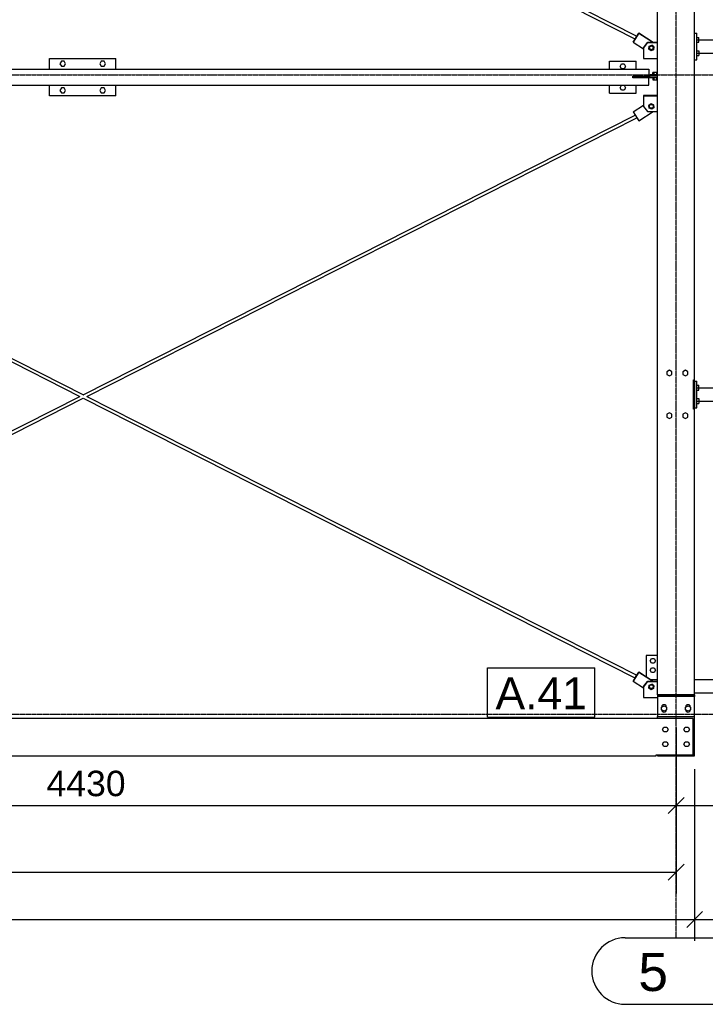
# Model space of a CAD drawing. Header units: millimetres. Extents: x -288865 to 11255, y 102926 to 380857.
# Tile 93 of 142: x -149858 to -147284, y 266223 to 269919. Entities that reach past the tile are written whole.
import ezdxf

# ---------------------------------------------------------------- set-up
doc = ezdxf.new("R2010")
doc.units = ezdxf.units.MM
doc.header["$MEASUREMENT"] = 0
doc.set_wipeout_variables(frame=1)
doc.linetypes.add('DXK_LINE_DOT3', pattern=[5.9187, 2.979, -0.9799, 0.9799, -0.9799])
for name, color, linetype in [('TS_INNE_OBIEKTY', 7, 'Continuous'), ('TS_LINIE_WIDOCZNE', 7, 'Continuous'), ('TS_OPISY', 7, 'Continuous'), ('TS_OPISY_LINIE', 7, 'Continuous'), ('TS_OPISY_RAMKA', 7, 'Continuous'), ('TS_WYMIARY', 7, 'Continuous'), ('TS_WYMIARY_TEKST', 7, 'Continuous')]:
    doc.layers.add(name, color=color, linetype=linetype)
doc.styles.add('ARIAL', font='arial.ttf')

# ---------------------------------------------------------------- blocks, each defined once
blk = doc.blocks.new('Part-65880428-1732 - 1330')
at = {"layer": 'TS_LINIE_WIDOCZNE', "color": 1, "linetype": 'Continuous'}
for p, q in [((50043.2, 52484.9), (50043.2, 52490.9)), ((50043.2, 52490.9), (50070, 52490.9)), ((50070, 52484.9), (50043.2, 52484.9))]:
    blk.add_line(p, q, dxfattribs=at)
blk = doc.blocks.new('Part-65880428-1754 - 1330')
at = {"layer": 'TS_LINIE_WIDOCZNE', "color": 1, "linetype": 'Continuous'}
for p, q in [((50070, 50162.6), (50070, 56085.8)), ((50210, 51345.5), (50210, 56035.8)), ((50206, 51235.5), (50206, 51345.5)), ((50206, 51345.5), (50210, 51345.5)), ((50210, 51235.5), (50206, 51235.5)), ((50210, 50162.6), (50210, 51235.5)), ((50070, 50162.6), (50210, 50162.6))]:
    blk.add_line(p, q, dxfattribs=at)
blk = doc.blocks.new('Part-65880428-1768 - 1330')
at = {"layer": 'TS_LINIE_WIDOCZNE', "color": 1, "linetype": 'Continuous'}
for p, q in [((47787.6, 52511.8), (47787.6, 52551.8)), ((47787.6, 52551.8), (48037.6, 52551.8)), ((48037.6, 52511.8), (48037.6, 52551.8)), ((47787.6, 52411.8), (47787.6, 52451.8)), ((48037.6, 52411.8), (48037.6, 52451.8)), ((48037.6, 52411.8), (47787.6, 52411.8))]:
    blk.add_line(p, q, dxfattribs=at)
blk = doc.blocks.new('Part-65880428-1565 - 1330')
at = {"layer": 'TS_LINIE_WIDOCZNE', "color": 1, "linetype": 'Continuous'}
for p, q in [((46078.7, 52206.7), (46079.5, 52208.3)), ((46079.4, 52208.2), (46078.7, 52206.7)), ((46078.7, 52206.7), (47901.9, 51282.6)), ((46081.3, 52212), (46079.4, 52208.2)), ((46079.5, 52208.3), (46081.5, 52212.1)), ((46081.5, 52212.1), (46083.4, 52215.9)), ((46082.9, 52215.2), (46083.3, 52215.8)), ((46084.1, 52217.4), (46083.3, 52215.8)), ((46083.4, 52215.9), (46084.1, 52217.4)), ((46084.1, 52217.4), (47915, 51289.4)), ((47914.9, 51276), (49986, 50226.2)), ((47928.2, 51282.7), (49992.5, 50236.4))]:
    blk.add_line(p, q, dxfattribs=at)
blk = doc.blocks.new('Bolt-65880428-2146 - 1330')
at = {"layer": 'TS_INNE_OBIEKTY', "color": 1, "linetype": 'Continuous'}
for p, q in [((47982.4, 52540.8), (47977.2, 52531.8)), ((47977.2, 52531.8), (47982.4, 52522.8)), ((47992.8, 52540.8), (47982.4, 52540.8)), ((47982.4, 52522.8), (47992.8, 52522.8)), ((47998, 52531.8), (47992.8, 52540.8)), ((47992.8, 52522.8), (47998, 52531.8)), ((47982.4, 52440.8), (47977.2, 52431.8)), ((47977.2, 52431.8), (47982.4, 52422.8)), ((47992.8, 52440.8), (47982.4, 52440.8)), ((47982.4, 52422.8), (47992.8, 52422.8)), ((47998, 52431.8), (47992.8, 52440.8)), ((47992.8, 52422.8), (47998, 52431.8))]:
    blk.add_line(p, q, dxfattribs=at)
blk = doc.blocks.new('Part-65880428-1585 - 1330')
at = {"layer": 'TS_LINIE_WIDOCZNE', "color": 1, "linetype": 'Continuous'}
for p, q in [((50210, 50066.5), (50205, 50066.5)), ((50210, 50062.5), (50210, 50066.5)), ((50070, 49937.5), (50070, 49933.5)), ((50210, 49933.5), (50210, 49937.5)), ((50070, 49933.5), (50210, 49933.5))]:
    blk.add_line(p, q, dxfattribs=at)
blk = doc.blocks.new('Part-65880428-1575 - 1330')
at = {"layer": 'TS_LINIE_WIDOCZNE', "color": 1, "linetype": 'Continuous'}
for p, q in [((46081.1, 54627.3), (46083, 54631.1)), ((46082.5, 54630.4), (46082.9, 54631)), ((46083.7, 54632.6), (46082.9, 54631)), ((46083, 54631.1), (46083.7, 54632.6)), ((46083.7, 54632.6), (47915, 53696.7)), ((46079, 54623.5), (46078.3, 54621.9)), ((46078.3, 54621.9), (46079.1, 54623.5)), ((46078.3, 54621.9), (47902, 53689.8)), ((46080.9, 54627.2), (46079, 54623.5)), ((46079.1, 54623.5), (46081.1, 54627.3)), ((47915, 53683.2), (49986, 52624.7)), ((47928.2, 53689.9), (49992.5, 52634.8))]:
    blk.add_line(p, q, dxfattribs=at)
blk = doc.blocks.new('Part-65880428-1593 - 1330')
at = {"layer": 'TS_LINIE_WIDOCZNE', "color": 1, "linetype": 'Continuous'}
for p, q in [((50070, 50073.5), (50070, 50081.5)), ((50210, 50066.5), (50210, 50081.5))]:
    blk.add_line(p, q, dxfattribs=at)
blk = doc.blocks.new('Part-65880428-1625 - 1330')
at = {"layer": 'TS_LINIE_WIDOCZNE', "color": 1, "linetype": 'Continuous'}
blk.add_line((50207.3, 51235.5), (50207.3, 51240.5), dxfattribs=at)
blk = doc.blocks.new('Part-65880428-1829 - 1330')
at = {"layer": 'TS_LINIE_WIDOCZNE', "color": 1, "linetype": 'Continuous'}
for p, q in [((50210, 50162.5), (50070, 50162.5)), ((50070, 50162.5), (50070, 50156.5)), ((50210, 50162.5), (50210, 50156.5)), ((50210, 50156.5), (50070, 50156.5))]:
    blk.add_line(p, q, dxfattribs=at)
blk = doc.blocks.new('Part-65880428-1837 - 1330')
at = {"layer": 'TS_LINIE_WIDOCZNE', "color": 1, "linetype": 'Continuous'}
for p, q in [((50205, 50073.5), (42115, 50073.5)), ((50205, 49937.5), (50205, 50073.5)), ((50065, 49933.5), (50065, 49937.5)), ((50065, 49937.5), (50205, 49937.5)), ((45785, 49933.5), (50065, 49933.5))]:
    blk.add_line(p, q, dxfattribs=at)
blk = doc.blocks.new('Part-65880428-1830 - 1330')
at = {"layer": 'TS_LINIE_WIDOCZNE', "color": 1, "linetype": 'Continuous'}
for p, q in [((50070, 50156.5), (50070, 50081.5)), ((50210, 50081.5), (50210, 50156.5)), ((50070, 50081.5), (50210, 50081.5))]:
    blk.add_line(p, q, dxfattribs=at)
blk = doc.blocks.new('Part-65880428-1564 - 1330')
at = {"layer": 'TS_LINIE_WIDOCZNE', "color": 1, "linetype": 'Continuous'}
for p, q in [((47914.9, 51289.4), (49986.1, 52339.2)), ((47928.1, 51282.6), (49992.6, 52329)), ((46078.9, 50358.9), (47901.7, 51282.7)), ((46084.3, 50348.2), (47914.9, 51276)), ((46081.5, 50353.6), (46081, 50354.5)), ((46083.4, 50349.8), (46081.5, 50353.6)), ((46084.3, 50348.2), (46083.4, 50349.8))]:
    blk.add_line(p, q, dxfattribs=at)
blk = doc.blocks.new('Part-65880428-1624 - 1330')
at = {"layer": 'TS_LINIE_WIDOCZNE', "color": 1, "linetype": 'Continuous'}
for p, q in [((50206, 51340.5), (50210, 51340.5)), ((50210, 51340.5), (50210, 51240.5)), ((50210, 51240.5), (50206, 51240.5))]:
    blk.add_line(p, q, dxfattribs=at)
blk = doc.blocks.new('GridLine-65880428-2363 - 1330')
at = {"layer": 'TS_INNE_OBIEKTY', "color": 4, "linetype": 'DXK_LINE_DOT3'}
blk.add_line((33695.7, 50090.2), (51415.1, 50090.2), dxfattribs=at)
blk = doc.blocks.new('Part-65880428-1834 - 1330')
at = {"layer": 'TS_LINIE_WIDOCZNE', "color": 1, "linetype": 'Continuous'}
for p, q in [((50210, 50062.5), (50205, 50062.5)), ((50210, 49937.5), (50210, 50062.5)), ((50205, 49937.5), (50210, 49937.5))]:
    blk.add_line(p, q, dxfattribs=at)
blk = doc.blocks.new('Part-65880428-1715 - 1330')
at = {"layer": 'TS_LINIE_WIDOCZNE', "color": 1, "linetype": 'Continuous'}
for p, q in [((49978.6, 52351.1), (50017.7, 52375.9)), ((49978.6, 52351), (50017.7, 52375.8)), ((49978.6, 52351.1), (49978.6, 52351)), ((49978.6, 52351), (50000.1, 52317.2)), ((50000.1, 52317.2), (50054.6, 52351.8))]:
    blk.add_line(p, q, dxfattribs=at)
blk = doc.blocks.new('Part-65880428-1716 - 1330')
at = {"layer": 'TS_LINIE_WIDOCZNE', "color": 1, "linetype": 'Continuous'}
for p, q in [((50000.1, 50248.1), (49978.6, 50214.4)), ((49978.6, 50214.5), (49989.2, 50231.2)), ((49989.4, 50231.5), (50000.1, 50248.2)), ((50000.1, 50248.1), (50000.1, 50248.2)), ((50000.1, 50248.2), (50055, 50213.3)), ((50054.8, 50213.3), (50000.1, 50248.1)), ((49978.6, 50214.4), (49978.6, 50214.5)), ((49978.6, 50214.4), (50017.7, 50189.5))]:
    blk.add_line(p, q, dxfattribs=at)
blk = doc.blocks.new('Part-65880428-1717 - 1330')
at = {"layer": 'TS_LINIE_WIDOCZNE', "color": 1, "linetype": 'Continuous'}
for p, q in [((49978.6, 52613), (50000.1, 52646.7)), ((50000.1, 52646.6), (49978.6, 52612.9)), ((50000.1, 52646.6), (50000.1, 52646.7)), ((50000.1, 52646.7), (50055, 52611.8)), ((50054.8, 52611.8), (50000.1, 52646.6)), ((49978.6, 52612.9), (49978.6, 52613)), ((49978.6, 52612.9), (50017.6, 52588))]:
    blk.add_line(p, q, dxfattribs=at)
blk = doc.blocks.new('Part-65880428-1718 - 1330')
at = {"layer": 'TS_LINIE_WIDOCZNE', "color": 1, "linetype": 'Continuous'}
for p, q in [((50017.6, 52591.8), (50032.6, 52611.8)), ((50032.6, 52611.7), (50017.6, 52591.7)), ((50032.6, 52611.8), (50070, 52611.8)), ((50032.6, 52611.7), (50032.6, 52611.8)), ((50070, 52611.7), (50032.6, 52611.7)), ((50042, 52595.6), (50043.5, 52597.2)), ((50043.5, 52597.2), (50045.5, 52598.1)), ((50045.5, 52598.1), (50047.6, 52598.5)), ((50047.6, 52598.5), (50049.8, 52598.1)), ((50049.8, 52598.1), (50051.8, 52597.2)), ((50051.8, 52597.2), (50053.3, 52595.6)), ((50017.6, 52591.8), (50017.6, 52551.7)), ((50040.6, 52591.5), (50041, 52593.7)), ((50041, 52589.3), (50040.6, 52591.5)), ((50040.7, 52591.6), (50041, 52589.5)), ((50041, 52593.7), (50042, 52595.6)), ((50041, 52589.5), (50042, 52587.5)), ((50042, 52587.4), (50041, 52589.3)), ((50042, 52587.5), (50043.5, 52586)), ((50043.5, 52585.8), (50042, 52587.4)), ((50043.5, 52586), (50045.5, 52585)), ((50045.5, 52584.8), (50043.5, 52585.8)), ((50045.5, 52585), (50047.6, 52584.7)), ((50047.6, 52584.5), (50045.5, 52584.8)), ((50047.6, 52584.7), (50049.8, 52585)), ((50049.8, 52584.8), (50047.6, 52584.5)), ((50047.6, 52584.5), (50047.6, 52584.7)), ((50049.8, 52585), (50051.8, 52586)), ((50051.8, 52585.8), (50049.8, 52584.8)), ((50051.8, 52586), (50053.3, 52587.5)), ((50053.3, 52587.4), (50051.8, 52585.8)), ((50053.3, 52595.6), (50054.3, 52593.7)), ((50053.3, 52587.5), (50054.3, 52589.5)), ((50054.3, 52589.3), (50053.3, 52587.4)), ((50054.3, 52593.7), (50054.6, 52591.5)), ((50054.3, 52589.5), (50054.6, 52591.6)), ((50054.6, 52591.5), (50054.3, 52589.3)), ((50017.6, 52551.7), (50070, 52551.7))]:
    blk.add_line(p, q, dxfattribs=at)
blk = doc.blocks.new('Part-65880428-1723 - 1330')
at = {"layer": 'TS_LINIE_WIDOCZNE', "color": 1, "linetype": 'Continuous'}
for p, q in [((50070, 52412), (50017.7, 52412)), ((50017.7, 52412), (50017.7, 52411.8)), ((50017.7, 52411.8), (50017.7, 52371.8)), ((50017.7, 52411.8), (50070, 52411.8)), ((50041, 52374), (50042, 52376)), ((50042, 52376), (50043.5, 52377.5)), ((50043.5, 52377.5), (50045.5, 52378.5)), ((50045.5, 52378.5), (50047.6, 52378.9)), ((50047.6, 52378.9), (50049.8, 52378.5)), ((50049.8, 52378.5), (50051.8, 52377.5)), ((50051.8, 52377.5), (50053.3, 52376)), ((50053.3, 52376), (50054.3, 52374)), ((50017.7, 52371.8), (50032.7, 52351.8)), ((50032.7, 52351.8), (50070, 52351.8)), ((50040.7, 52371.9), (50041, 52374)), ((50041, 52369.7), (50040.7, 52371.9)), ((50042, 52367.7), (50041, 52369.7)), ((50043.5, 52366.2), (50042, 52367.7)), ((50045.5, 52365.2), (50043.5, 52366.2)), ((50047.7, 52364.8), (50045.5, 52365.2)), ((50049.8, 52365.2), (50047.7, 52364.8)), ((50047.7, 52364.8), (50047.7, 52365)), ((50051.8, 52366.2), (50049.8, 52365.2)), ((50053.3, 52367.7), (50051.8, 52366.2)), ((50054.3, 52369.7), (50053.3, 52367.7)), ((50054.3, 52374), (50054.7, 52371.9)), ((50054.7, 52371.9), (50054.3, 52369.7))]:
    blk.add_line(p, q, dxfattribs=at)
blk = doc.blocks.new('Part-65880428-1724 - 1330')
at = {"layer": 'TS_LINIE_WIDOCZNE', "color": 1, "linetype": 'Continuous'}
for p, q in [((50017.7, 50193.3), (50032.7, 50213.3)), ((50032.7, 50213.2), (50017.7, 50193.2)), ((50032.7, 50213.3), (50070, 50213.3)), ((50032.7, 50213.2), (50032.7, 50213.3)), ((50070, 50213.2), (50032.7, 50213.2)), ((50040.6, 50193), (50041, 50195.2)), ((50041, 50195.2), (50042, 50197.1)), ((50042, 50197.1), (50043.5, 50198.7)), ((50043.5, 50198.7), (50045.5, 50199.7)), ((50045.5, 50199.7), (50047.6, 50200)), ((50047.6, 50200), (50049.8, 50199.7)), ((50049.8, 50199.7), (50051.8, 50198.7)), ((50051.8, 50198.7), (50053.3, 50197.1)), ((50053.3, 50197.1), (50054.3, 50195.2)), ((50054.3, 50195.2), (50054.6, 50193)), ((50017.7, 50193.3), (50017.7, 50153.2)), ((50041, 50190.8), (50040.6, 50193)), ((50040.7, 50193.1), (50041, 50191)), ((50041, 50191), (50042, 50189)), ((50042, 50188.9), (50041, 50190.8)), ((50042, 50189), (50043.5, 50187.5)), ((50043.5, 50187.3), (50042, 50188.9)), ((50043.5, 50187.5), (50045.5, 50186.5)), ((50045.5, 50186.3), (50043.5, 50187.3)), ((50045.5, 50186.5), (50047.6, 50186.2)), ((50047.6, 50186), (50045.5, 50186.3)), ((50047.6, 50186.2), (50049.8, 50186.5)), ((50049.8, 50186.3), (50047.6, 50186)), ((50047.6, 50186), (50047.6, 50186.2)), ((50049.8, 50186.5), (50051.8, 50187.5)), ((50051.8, 50187.3), (50049.8, 50186.3)), ((50051.8, 50187.5), (50053.3, 50189)), ((50053.3, 50188.9), (50051.8, 50187.3)), ((50053.3, 50189), (50054.3, 50191)), ((50054.3, 50190.8), (50053.3, 50188.9)), ((50054.3, 50191), (50054.6, 50193.1)), ((50054.6, 50193), (50054.3, 50190.8)), ((50017.7, 50153.2), (50070, 50153.2))]:
    blk.add_line(p, q, dxfattribs=at)
blk = doc.blocks.new('Part-65880428-1731 - 1330')
at = {"layer": 'TS_LINIE_WIDOCZNE', "color": 1, "linetype": 'Continuous'}
for p, q in [((49978.1, 52478.9), (49978.1, 52484.9)), ((49978.1, 52484.9), (50043.2, 52484.9)), ((50070, 52478.9), (49978.1, 52478.9))]:
    blk.add_line(p, q, dxfattribs=at)
blk = doc.blocks.new('Part-65880428-1775 - 1330')
at = {"layer": 'TS_LINIE_WIDOCZNE', "color": 1, "linetype": 'Continuous'}
for p, q in [((50079, 50162.5), (50079, 50162.6)), ((50152, 50162.5), (50152, 50162.6))]:
    blk.add_line(p, q, dxfattribs=at)
blk = doc.blocks.new('Part-65880428-1795 - 1330')
at = {"layer": 'TS_LINIE_WIDOCZNE', "color": 1, "linetype": 'Continuous'}
for p, q in [((45787.1, 52484.8), (45787.1, 52511.8)), ((45787.1, 52511.8), (50038.2, 52511.8)), ((50038.2, 52511.8), (50038.2, 52484.9)), ((45787.1, 52451.8), (45787.1, 52478.8)), ((45787.1, 52451.8), (50038.2, 52451.8)), ((50038.2, 52451.8), (50038.2, 52478.9))]:
    blk.add_line(p, q, dxfattribs=at)
blk = doc.blocks.new('Bolt-65880428-1857 - 1330')
at = {"layer": 'TS_INNE_OBIEKTY', "color": 1, "linetype": 'Continuous'}
for p, q in [((50086, 50116.7), (50095, 50121.9)), ((50088, 50119.5), (50088.5, 50122.2)), ((50088.5, 50122.2), (50090.1, 50124.5)), ((50090.1, 50124.5), (50092.3, 50126)), ((50092.3, 50126), (50095, 50126.5)), ((50095, 50126.5), (50097.7, 50126)), ((50095, 50121.9), (50104, 50116.7)), ((50097.7, 50126), (50099.9, 50124.5)), ((50099.9, 50124.5), (50101.5, 50122.2)), ((50101.5, 50122.2), (50102, 50119.5)), ((50176, 50116.7), (50185, 50121.9)), ((50178, 50119.5), (50178.5, 50122.2)), ((50178.5, 50122.2), (50180.1, 50124.5)), ((50180.1, 50124.5), (50182.3, 50126)), ((50182.3, 50126), (50185, 50126.5)), ((50185, 50126.5), (50187.7, 50126)), ((50185, 50121.9), (50194, 50116.7)), ((50187.7, 50126), (50189.9, 50124.5)), ((50189.9, 50124.5), (50191.5, 50122.2)), ((50191.5, 50122.2), (50192, 50119.5)), ((50086, 50106.3), (50086, 50116.7)), ((50095, 50101.1), (50086, 50106.3)), ((50088, 50117.9), (50088, 50119.5)), ((50088, 50103.5), (50088, 50105.2)), ((50088.5, 50100.8), (50088, 50103.5)), ((50090.1, 50098.6), (50088.5, 50100.8)), ((50092.3, 50097), (50090.1, 50098.6)), ((50095, 50096.5), (50092.3, 50097)), ((50104, 50106.3), (50095, 50101.1)), ((50097.7, 50097), (50095, 50096.5)), ((50099.9, 50098.6), (50097.7, 50097)), ((50101.5, 50100.8), (50099.9, 50098.6)), ((50102, 50103.5), (50101.5, 50100.8)), ((50102, 50119.5), (50102, 50117.9)), ((50102, 50105.2), (50102, 50103.5)), ((50104, 50116.7), (50104, 50106.3)), ((50176, 50106.3), (50176, 50116.7)), ((50185, 50101.1), (50176, 50106.3)), ((50178, 50117.9), (50178, 50119.5)), ((50178, 50103.5), (50178, 50105.2)), ((50178.5, 50100.8), (50178, 50103.5)), ((50180.1, 50098.6), (50178.5, 50100.8)), ((50182.3, 50097), (50180.1, 50098.6)), ((50185, 50096.5), (50182.3, 50097)), ((50194, 50106.3), (50185, 50101.1)), ((50187.7, 50097), (50185, 50096.5)), ((50189.9, 50098.6), (50187.7, 50097)), ((50191.5, 50100.8), (50189.9, 50098.6)), ((50192, 50103.5), (50191.5, 50100.8)), ((50192, 50119.5), (50192, 50117.9)), ((50192, 50105.2), (50192, 50103.5)), ((50194, 50116.7), (50194, 50106.3))]:
    blk.add_line(p, q, dxfattribs=at)
blk = doc.blocks.new('Bolt-65880428-1971 - 1330')
at = {"layer": 'TS_INNE_OBIEKTY', "color": 1, "linetype": 'Continuous'}
for p, q in [((50046.4, 52381.4), (50038.1, 52375.1)), ((50038.1, 52375), (50046.4, 52381.2)), ((50038.1, 52375.1), (50038.1, 52375)), ((50039.3, 52364.7), (50038.1, 52375)), ((50056, 52377.3), (50046.4, 52381.4)), ((50046.4, 52381.4), (50046.4, 52381.2)), ((50046.4, 52381.2), (50056, 52377.1)), ((50057.2, 52367), (50056, 52377.3)), ((50056, 52377.3), (50056, 52377.1)), ((50056, 52377.1), (50057.2, 52366.8)), ((50048.9, 52360.6), (50039.3, 52364.7)), ((50057.2, 52366.8), (50048.9, 52360.6))]:
    blk.add_line(p, q, dxfattribs=at)
blk = doc.blocks.new('Bolt-65880428-1972 - 1330')
at = {"layer": 'TS_INNE_OBIEKTY', "color": 1, "linetype": 'Continuous'}
for p, q in [((50038.1, 50188.3), (50039.3, 50198.6)), ((50038.1, 50188.1), (50039.3, 50198.4)), ((50039.3, 50198.6), (50048.9, 50202.7)), ((50039.3, 50198.4), (50048.9, 50202.5)), ((50039.3, 50198.4), (50039.3, 50198.6)), ((50057.2, 50196.4), (50048.9, 50202.7)), ((50048.9, 50202.7), (50048.9, 50202.5)), ((50048.9, 50202.5), (50057.2, 50196.3)), ((50057.2, 50196.3), (50056, 50186)), ((50057.2, 50196.3), (50057.2, 50196.4)), ((50046.4, 50181.9), (50038.1, 50188.1)), ((50056, 50186), (50046.4, 50181.9))]:
    blk.add_line(p, q, dxfattribs=at)
blk = doc.blocks.new('Bolt-65880428-1973 - 1330')
at = {"layer": 'TS_INNE_OBIEKTY', "color": 1, "linetype": 'Continuous'}
for p, q in [((50038.1, 52586.8), (50039.3, 52597.1)), ((50038.1, 52586.6), (50039.3, 52596.9)), ((50039.3, 52597.1), (50048.9, 52601.2)), ((50039.3, 52596.9), (50048.9, 52601)), ((50039.3, 52596.9), (50039.3, 52597.1)), ((50057.2, 52594.9), (50048.9, 52601.2)), ((50048.9, 52601.2), (50048.9, 52601)), ((50048.9, 52601), (50057.2, 52594.8)), ((50046.4, 52580.4), (50038.1, 52586.6)), ((50056, 52584.5), (50046.4, 52580.4)), ((50057.2, 52594.8), (50056, 52584.5)), ((50057.2, 52594.8), (50057.2, 52594.9))]:
    blk.add_line(p, q, dxfattribs=at)
blk = doc.blocks.new('Bolt-65880428-1977 - 1330')
at = {"layer": 'TS_INNE_OBIEKTY', "color": 1, "linetype": 'Continuous'}
for p, q in [((50070, 52498.8), (50052.8, 52498.8)), ((50052.8, 52490.9), (50052.8, 52498.8)), ((50058, 52490.9), (50058, 52498.8)), ((50068.3, 52490.9), (50068.3, 52498.8)), ((50052.8, 52478.9), (50052.8, 52470.9)), ((50052.8, 52470.9), (50070, 52470.9)), ((50058, 52470.9), (50058, 52478.9)), ((50068.3, 52470.9), (50068.3, 52478.9))]:
    blk.add_line(p, q, dxfattribs=at)
blk = doc.blocks.new('Bolt-65880428-1995 - 1330')
at = {"layer": 'TS_INNE_OBIEKTY', "color": 1, "linetype": 'Continuous'}
for p, q in [((50089.6, 50032.5), (50094.8, 50041.5)), ((50094.8, 50023.5), (50089.6, 50032.5)), ((50094.8, 50041.5), (50105.2, 50041.5)), ((50105.2, 50023.5), (50094.8, 50023.5)), ((50105.2, 50041.5), (50110.4, 50032.5)), ((50110.4, 50032.5), (50105.2, 50023.5)), ((50169.6, 50032.5), (50174.8, 50041.5)), ((50174.8, 50023.5), (50169.6, 50032.5)), ((50174.8, 50041.5), (50185.2, 50041.5)), ((50185.2, 50023.5), (50174.8, 50023.5)), ((50185.2, 50041.5), (50190.4, 50032.5)), ((50190.4, 50032.5), (50185.2, 50023.5)), ((50089.6, 49977.5), (50094.8, 49986.5)), ((50094.8, 49968.5), (50089.6, 49977.5)), ((50094.8, 49986.5), (50105.2, 49986.5)), ((50105.2, 49986.5), (50110.4, 49977.5)), ((50110.4, 49977.5), (50105.2, 49968.5)), ((50169.6, 49977.5), (50174.8, 49986.5)), ((50174.8, 49968.5), (50169.6, 49977.5)), ((50174.8, 49986.5), (50185.2, 49986.5)), ((50185.2, 49986.5), (50190.4, 49977.5)), ((50190.4, 49977.5), (50185.2, 49968.5)), ((50105.2, 49968.5), (50094.8, 49968.5)), ((50185.2, 49968.5), (50174.8, 49968.5))]:
    blk.add_line(p, q, dxfattribs=at)
blk = doc.blocks.new('Bolt-65880428-2000 - 1330')
at = {"layer": 'TS_INNE_OBIEKTY', "color": 1, "linetype": 'Continuous'}
for p, q in [((50115, 51380.9), (50106, 51375.7)), ((50124, 51375.7), (50115, 51380.9)), ((50175, 51380.9), (50166, 51375.7)), ((50184, 51375.7), (50175, 51380.9)), ((50106, 51375.7), (50106, 51365.3)), ((50106, 51365.3), (50115, 51360.1)), ((50115, 51360.1), (50124, 51365.3)), ((50124, 51365.3), (50124, 51375.7)), ((50166, 51375.7), (50166, 51365.3)), ((50166, 51365.3), (50175, 51360.1)), ((50175, 51360.1), (50184, 51365.3)), ((50184, 51365.3), (50184, 51375.7)), ((50115, 51220.9), (50106, 51215.7)), ((50106, 51215.7), (50106, 51205.3)), ((50106, 51205.3), (50115, 51200.1)), ((50124, 51215.7), (50115, 51220.9)), ((50115, 51200.1), (50124, 51205.3)), ((50124, 51205.3), (50124, 51215.7)), ((50175, 51220.9), (50166, 51215.7)), ((50166, 51215.7), (50166, 51205.3)), ((50166, 51205.3), (50175, 51200.1)), ((50184, 51215.7), (50175, 51220.9)), ((50175, 51200.1), (50184, 51205.3)), ((50184, 51205.3), (50184, 51215.7))]:
    blk.add_line(p, q, dxfattribs=at)
blk = doc.blocks.new('Bolt-65880428-2145 - 1330')
at = {"layer": 'TS_INNE_OBIEKTY', "color": 1, "linetype": 'Continuous'}
for p, q in [((47832.4, 52540.8), (47827.2, 52531.8)), ((47827.2, 52531.8), (47832.4, 52522.8)), ((47842.8, 52540.8), (47832.4, 52540.8)), ((47832.4, 52522.8), (47842.8, 52522.8)), ((47848, 52531.8), (47842.8, 52540.8)), ((47842.8, 52522.8), (47848, 52531.8)), ((47832.4, 52440.8), (47827.2, 52431.8)), ((47827.2, 52431.8), (47832.4, 52422.8)), ((47842.8, 52440.8), (47832.4, 52440.8)), ((47832.4, 52422.8), (47842.8, 52422.8)), ((47848, 52431.8), (47842.8, 52440.8)), ((47842.8, 52422.8), (47848, 52431.8))]:
    blk.add_line(p, q, dxfattribs=at)
blk = doc.blocks.new('GridLine-65880428-2358 - 1330')
at = {"layer": 'TS_INNE_OBIEKTY', "color": 4, "linetype": 'DXK_LINE_DOT3'}
blk.add_line((50140, 49250.8), (50140, 62316), dxfattribs=at)
at = {"layer": 'TS_INNE_OBIEKTY', "color": 4, "linetype": 'Continuous'}
for p, q in [((49948.6, 49250.8), (50331.4, 49250.8)), ((49948.6, 49000.8), (50331.4, 49000.8))]:
    blk.add_line(p, q, dxfattribs=at)
blk.add_arc((49948.6, 49125.8), 125, 90, 270, dxfattribs=at)
at = {"layer": 'TS_INNE_OBIEKTY', "color": 2, "linetype": 'Continuous', "style": 'ARIAL'}
blk.add_text('5', height=143.3, dxfattribs=at).set_placement((49998.6, 49050.8))
blk = doc.blocks.new('GridLine-65880428-2364 - 1330')
at = {"layer": 'TS_INNE_OBIEKTY', "color": 4, "linetype": 'DXK_LINE_DOT3'}
blk.add_line((33695.7, 52490.2), (51415.1, 52490.2), dxfattribs=at)
blk = doc.blocks.new('Bolt-65880428-3869 - 1330')
at = {"layer": 'TS_INNE_OBIEKTY', "color": 1, "linetype": 'Continuous'}
for p, q in [((50218, 52630.5), (50225.9, 52630.5)), ((50218, 52621.5), (50225.9, 52621.5)), ((50218, 52612.5), (50225.9, 52612.5)), ((50225.9, 52612.5), (50225.9, 52630.5)), ((50218, 52580.5), (50225.9, 52580.5)), ((50218, 52571.5), (50225.9, 52571.5)), ((50218, 52562.5), (50225.9, 52562.5)), ((50225.9, 52580.5), (50225.9, 52562.5))]:
    blk.add_line(p, q, dxfattribs=at)
blk = doc.blocks.new('Part-65880428-3716 - 1330')
at = {"layer": 'TS_LINIE_WIDOCZNE', "color": 1, "linetype": 'Continuous'}
for p, q in [((50210, 52646.5), (50218, 52646.5)), ((50218, 52546.5), (50218, 52646.5)), ((50210, 52546.5), (50218, 52546.5))]:
    blk.add_line(p, q, dxfattribs=at)
blk = doc.blocks.new('Bolt-65880428-3824 - 1330')
at = {"layer": 'TS_INNE_OBIEKTY', "color": 1, "linetype": 'Continuous'}
for p, q in [((50218, 51324.5), (50225.9, 51324.5)), ((50218, 51315.5), (50225.9, 51315.5)), ((50218, 51306.5), (50225.9, 51306.5)), ((50225.9, 51306.5), (50225.9, 51324.5)), ((50218, 51274.5), (50225.9, 51274.5)), ((50225.9, 51274.5), (50225.9, 51256.5)), ((50218, 51265.5), (50225.9, 51265.5)), ((50218, 51256.5), (50225.9, 51256.5))]:
    blk.add_line(p, q, dxfattribs=at)
blk = doc.blocks.new('Part-65880428-3631 - 1330')
at = {"layer": 'TS_LINIE_WIDOCZNE', "color": 1, "linetype": 'Continuous'}
for p, q in [((50070, 50310.5), (50028, 50310.5)), ((50028, 50310.5), (50028, 50230.5))]:
    blk.add_line(p, q, dxfattribs=at)
blk = doc.blocks.new('Part-65880428-3640 - 1330')
at = {"layer": 'TS_LINIE_WIDOCZNE', "color": 1, "linetype": 'Continuous'}
for p, q in [((50210, 51340.5), (50218, 51340.5)), ((50218, 51240.5), (50218, 51340.5)), ((50210, 51240.5), (50218, 51240.5))]:
    blk.add_line(p, q, dxfattribs=at)
blk = doc.blocks.new('Part-65880428-3641 - 1330')
at = {"layer": 'TS_LINIE_WIDOCZNE', "color": 1, "linetype": 'Continuous'}
for p, q in [((50218, 51315.4), (51010, 51315.5)), ((51010, 51315.5), (51010, 51265.5)), ((50218, 51265.4), (51010, 51265.5))]:
    blk.add_line(p, q, dxfattribs=at)
blk = doc.blocks.new('Part-65880428-3659 - 1330')
at = {"layer": 'TS_LINIE_WIDOCZNE', "color": 1, "linetype": 'Continuous'}
for p, q in [((50210, 51340.5), (50210, 51345.5)), ((50210, 51235.5), (50210, 51240.5))]:
    blk.add_line(p, q, dxfattribs=at)
blk = doc.blocks.new('Part-65880428-3717 - 1330')
at = {"layer": 'TS_LINIE_WIDOCZNE', "color": 1, "linetype": 'Continuous'}
for p, q in [((50218, 52621.4), (51010, 52621.5)), ((51010, 52621.5), (51010, 52571.5)), ((50218, 52571.4), (51010, 52571.5))]:
    blk.add_line(p, q, dxfattribs=at)
blk = doc.blocks.new('Part-65880428-3750 - 1330')
at = {"layer": 'TS_LINIE_WIDOCZNE', "color": 1, "linetype": 'Continuous'}
for p, q in [((49890.2, 52511.8), (49890.2, 52541.8)), ((49890.2, 52541.8), (49990.2, 52541.8)), ((49990.2, 52511.8), (49990.2, 52541.8)), ((49890.2, 52421.8), (49890.2, 52451.8)), ((49990.2, 52421.8), (49990.2, 52451.8)), ((49890.2, 52421.8), (49990.2, 52421.8))]:
    blk.add_line(p, q, dxfattribs=at)
blk = doc.blocks.new('Part-65880428-3797 - 1330')
at = {"layer": 'TS_LINIE_WIDOCZNE', "color": 1, "linetype": 'Continuous'}
for p, q in [((50043.7, 50220.5), (50070, 50220.5)), ((50210, 50220.5), (51010, 50220.5)), ((51010, 50220.5), (51010, 50170.5)), ((50210, 50170.5), (51010, 50170.5))]:
    blk.add_line(p, q, dxfattribs=at)
blk = doc.blocks.new('Bolt-65880428-3815 - 1330')
at = {"layer": 'TS_INNE_OBIEKTY', "color": 1, "linetype": 'Continuous'}
for p, q in [((50042.6, 50290.5), (50047.8, 50299.5)), ((50047.8, 50281.5), (50042.6, 50290.5)), ((50047.8, 50299.5), (50058.2, 50299.5)), ((50058.2, 50281.5), (50047.8, 50281.5)), ((50058.2, 50299.5), (50063.4, 50290.5)), ((50063.4, 50290.5), (50058.2, 50281.5)), ((50042.6, 50255.5), (50047.8, 50264.5)), ((50047.8, 50246.5), (50042.6, 50255.5)), ((50047.8, 50264.5), (50058.2, 50264.5)), ((50058.2, 50246.5), (50047.8, 50246.5)), ((50058.2, 50264.5), (50063.4, 50255.5)), ((50063.4, 50255.5), (50058.2, 50246.5))]:
    blk.add_line(p, q, dxfattribs=at)
blk = doc.blocks.new('Bolt-65880428-3864 - 1330')
at = {"layer": 'TS_INNE_OBIEKTY', "color": 1, "linetype": 'Continuous'}
for p, q in [((50070, 52498.8), (50052.8, 52498.8)), ((50052.8, 52490.9), (50052.8, 52498.8)), ((50058, 52490.9), (50058, 52498.8)), ((50068.3, 52490.9), (50068.3, 52498.8)), ((50052.8, 52478.9), (50052.8, 52470.9)), ((50052.8, 52470.9), (50070, 52470.9)), ((50058, 52470.9), (50058, 52478.9)), ((50068.3, 52470.9), (50068.3, 52478.9))]:
    blk.add_line(p, q, dxfattribs=at)
blk = doc.blocks.new('Bolt-65880428-4057 - 1330')
at = {"layer": 'TS_INNE_OBIEKTY', "color": 1, "linetype": 'Continuous'}
for p, q in [((49929.8, 52521.8), (49935, 52530.8)), ((49935, 52530.8), (49945.3, 52530.8)), ((49945.3, 52530.8), (49950.5, 52521.8)), ((49935, 52512.8), (49929.8, 52521.8)), ((49945.3, 52512.8), (49935, 52512.8)), ((49950.5, 52521.8), (49945.3, 52512.8)), ((49929.8, 52441.8), (49935, 52450.8)), ((49935, 52450.8), (49945.3, 52450.8)), ((49945.3, 52450.8), (49950.5, 52441.8)), ((49935, 52432.8), (49929.8, 52441.8)), ((49945.3, 52432.8), (49935, 52432.8)), ((49950.5, 52441.8), (49945.3, 52432.8))]:
    blk.add_line(p, q, dxfattribs=at)
blk = doc.blocks.new('StraightDimension-65880428-5718 - 1330')
at = {"layer": 'TS_WYMIARY', "color": 174, "linetype": 'Continuous'}
for p, q in [((51056.4, 50092.9), (51056.4, 49239.1)), ((50210, 49883.5), (50210, 49239.1)), ((50240, 49349.1), (50180, 49289.1)), ((51026.4, 49289.1), (51086.4, 49349.1)), ((50210, 49319.1), (51056.4, 49319.1))]:
    blk.add_line(p, q, dxfattribs=at)
at = {"color": 0}
blk.add_wipeout([(50764.4, 49334.1), (50764.4, 49474.1), (50502, 49474.1), (50502, 49334.1)], dxfattribs=at).dxf.layer = 'TS_WYMIARY'
at = {"layer": 'TS_WYMIARY_TEKST', "color": 96, "style": 'ARIAL'}
blk.add_text('846', height=95.51, dxfattribs=at).set_placement((50522, 49354.1))
blk = doc.blocks.new('StraightDimension-65880428-5784 - 1330')
at = {"layer": 'TS_WYMIARY', "color": 174, "linetype": 'Continuous'}
for p, q in [((51056.1, 50120.5), (51056.1, 49667.2)), ((50140, 50040.2), (50140, 49667.2)), ((50170, 49777.2), (50110, 49717.2)), ((51026.1, 49717.2), (51086.1, 49777.2)), ((50140, 49747.2), (51056.1, 49747.2))]:
    blk.add_line(p, q, dxfattribs=at)
at = {"color": 0}
blk.add_wipeout([(50729.2, 49762.2), (50729.2, 49902.2), (50466.8, 49902.2), (50466.8, 49762.2)], dxfattribs=at).dxf.layer = 'TS_WYMIARY'
at = {"layer": 'TS_WYMIARY_TEKST', "color": 96, "style": 'ARIAL'}
blk.add_text('916', height=95.51, dxfattribs=at).set_placement((50486.8, 49782.2))
blk = doc.blocks.new('StraightDimension-65880428-5719 - 1330')
at = {"layer": 'TS_WYMIARY', "color": 174, "linetype": 'Continuous'}
for p, q in [((50210, 49883.5), (50210, 49239.1)), ((50180, 49289.1), (50240, 49349.1)), ((34700, 49319.1), (50210, 49319.1))]:
    blk.add_line(p, q, dxfattribs=at)
blk = doc.blocks.new('StraightDimension-65880428-2387 - 1330')
at = {"layer": 'TS_WYMIARY', "color": 174, "linetype": 'Continuous'}
for p, q in [((50140, 50040.2), (50140, 49417.2)), ((34770, 49497.2), (50140, 49497.2)), ((50110, 49467.2), (50170, 49527.2))]:
    blk.add_line(p, q, dxfattribs=at)
blk = doc.blocks.new('StraightDimension-65880428-5785 - 1330')
at = {"layer": 'TS_WYMIARY', "color": 174, "linetype": 'Continuous'}
for p, q in [((50140, 50040.2), (50140, 49667.2)), ((50110, 49717.2), (50170, 49777.2)), ((45710, 49747.2), (50140, 49747.2))]:
    blk.add_line(p, q, dxfattribs=at)
at = {"color": 0}
blk.add_wipeout([(48093.2, 49762.2), (48093.2, 49902.2), (47756.8, 49902.2), (47756.8, 49762.2)], dxfattribs=at).dxf.layer = 'TS_WYMIARY'
at = {"layer": 'TS_WYMIARY_TEKST', "color": 96, "style": 'ARIAL'}
blk.add_text('4430', height=95.51, dxfattribs=at).set_placement((47776.8, 49782.2))
blk = doc.blocks.new('Mark-65880428-5324 - 1330')
at = {"layer": 'TS_OPISY_RAMKA', "linetype": 'Continuous'}
for p, q in [((49432.3, 50263.5), (49835, 50263.5)), ((49432.3, 50078.5), (49432.3, 50263.5)), ((49835, 50078.5), (49835, 50263.5)), ((49432.3, 50078.5), (49835, 50078.5))]:
    blk.add_line(p, q, dxfattribs=at)
blk.add_wipeout([(49805, 50108.5), (49805, 50233.5), (49462.3, 50233.5), (49462.3, 50108.5)]).dxf.layer = 'TS_OPISY_LINIE'
blk.add_wipeout([(49805, 50108.5), (49805, 50233.5), (49462.3, 50233.5), (49462.3, 50108.5)]).dxf.layer = 'TS_OPISY_LINIE'
at = {"layer": 'TS_OPISY', "style": 'ARIAL'}
blk.add_text('A.41', height=119.38, dxfattribs=at).set_placement((49462.3, 50108.5))

msp = doc.modelspace()

# ---------------------------------------------------------------- block references
for name in ['GridLine-65880428-2358 - 1330', 'Part-65880428-1754 - 1330', 'Part-65880428-1775 - 1330', 'Part-65880428-1575 - 1330', 'Part-65880428-1717 - 1330', 'Part-65880428-3716 - 1330', 'GridLine-65880428-2364 - 1330', 'Part-65880428-1718 - 1330', 'Bolt-65880428-1973 - 1330', 'Bolt-65880428-3869 - 1330', 'Part-65880428-3717 - 1330', 'Part-65880428-1768 - 1330', 'Bolt-65880428-2145 - 1330', 'Bolt-65880428-2146 - 1330', 'Part-65880428-3750 - 1330', 'Bolt-65880428-4057 - 1330', 'Part-65880428-1795 - 1330', 'Part-65880428-1732 - 1330', 'Bolt-65880428-1977 - 1330', 'Bolt-65880428-3864 - 1330', 'Part-65880428-1731 - 1330', 'Part-65880428-1723 - 1330', 'Bolt-65880428-1971 - 1330', 'Part-65880428-1715 - 1330', 'Part-65880428-1564 - 1330', 'Part-65880428-1565 - 1330', 'Bolt-65880428-2000 - 1330', 'Part-65880428-3659 - 1330', 'Part-65880428-1624 - 1330', 'Part-65880428-3640 - 1330', 'Bolt-65880428-3824 - 1330', 'Part-65880428-3641 - 1330', 'Part-65880428-1625 - 1330', 'Part-65880428-3631 - 1330', 'Bolt-65880428-3815 - 1330', 'Part-65880428-1716 - 1330', 'GridLine-65880428-2363 - 1330', 'Part-65880428-1724 - 1330', 'Bolt-65880428-1972 - 1330', 'Part-65880428-3797 - 1330', 'Part-65880428-1829 - 1330', 'Part-65880428-1830 - 1330', 'Bolt-65880428-1857 - 1330', 'Part-65880428-1837 - 1330', 'Part-65880428-1593 - 1330', 'Part-65880428-1585 - 1330', 'Part-65880428-1834 - 1330', 'Bolt-65880428-1995 - 1330']:
    msp.add_blockref(name, (-197533.7, 217222.2))

# ---------------------------------------------------------------- next in the draw order: block references
for name in ['Mark-65880428-5324 - 1330', 'StraightDimension-65880428-5718 - 1330']:
    msp.add_blockref(name, (-197533.7, 217222.2))

# ---------------------------------------------------------------- next in the draw order: block references
msp.add_blockref('StraightDimension-65880428-5784 - 1330', (-197533.7, 217222.2))

# ---------------------------------------------------------------- next in the draw order: block references
msp.add_blockref('StraightDimension-65880428-5719 - 1330', (-197533.7, 217222.2))

# ---------------------------------------------------------------- next in the draw order: block references
msp.add_blockref('StraightDimension-65880428-2387 - 1330', (-197533.7, 217222.2))

# ---------------------------------------------------------------- next in the draw order: block references
msp.add_blockref('StraightDimension-65880428-5785 - 1330', (-197533.7, 217222.2))

doc.saveas('drawing.dxf')
